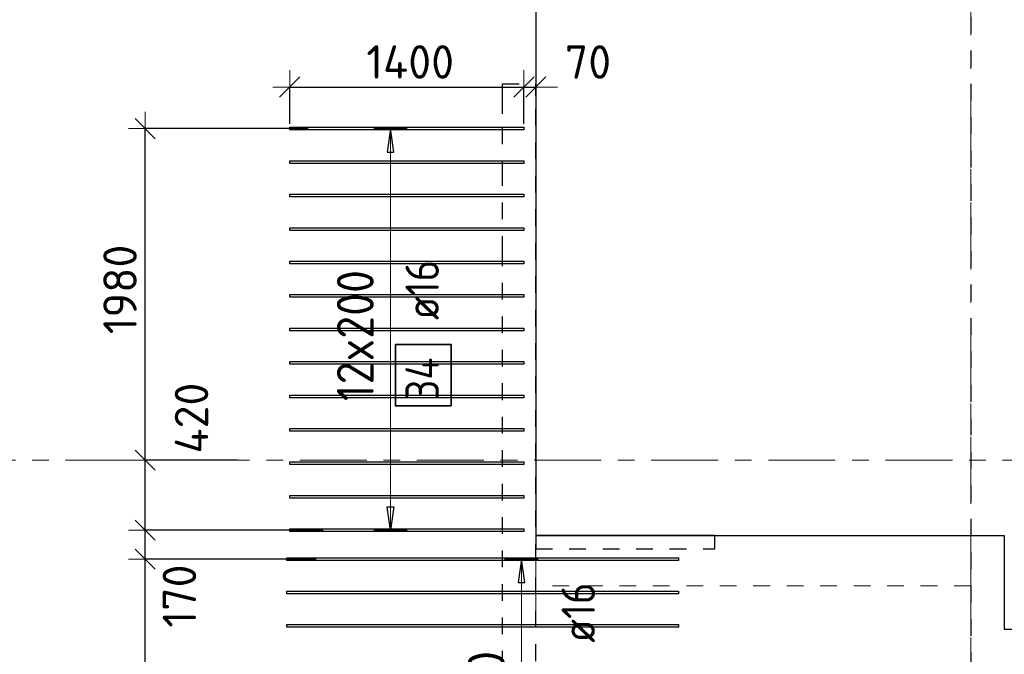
# Model space of a CAD drawing. Header units: metres. Extents: x -38 to 97, y -15 to 21.
# Tile 20 of 132: x 16 to 21.88, y 11.64 to 15.43. Entities that reach past the tile are written whole.
import ezdxf

# ---------------------------------------------------------------- set-up
doc = ezdxf.new("R2010")
doc.units = ezdxf.units.M
doc.header["$PDMODE"] = 65
for name, pattern in [('______11', [0.5, 0.4, -0.05, 0, -0.05]), ('______2', [0.0405, 0.03, -0.0105]), ('______3', [0.5, 0.4, -0.1]), ('______5', [1.1, 0.8, -0.1, 0.1, -0.1])]:
    doc.linetypes.add(name, pattern=pattern)
for name, color, linetype, lineweight in [('XR$2$Осевая линия (1)', 7, '______5', 13), ('XR$4$Балка (1)', 7, '______3', 13), ('XR$4$Перекрытие (1)', 7, 'Continuous', 35), ('XR$4$Размерная линия (1)', 7, 'Continuous', 13)]:
    doc.layers.add(name, color=color, linetype=linetype, lineweight=lineweight)
doc.layers.add('XR$4$Арм.стержн.Доп. Арм верхн.зоны Х', color=7, linetype='Continuous', lineweight=35, true_color=0x8c8cff)
doc.layers.add('XR$6$Стена_ бетон несущ.', color=7, linetype='Continuous', lineweight=70, true_color=0xb4b496)
doc.styles.add('ISOCPEUR', font='txt')
doc.dimstyles.new('DIMSTYLE_3', dxfattribs={"dimtxt": 0.2, "dimasz": 0.2, "dimexe": 0, "dimexo": 0, "dimgap": 0.1, "dimtad": 2, "dimdec": 0, "dimlfac": 1000, "dimrnd": 5, "dimzin": 12, "dimdsep": 46, "dimtxsty": 'ISOCPEUR', "dimblk1": 'ALL_ML_STRICH', "dimblk2": 'ALL_ML_STRICH', "dimsah": 1, "dimcen": 0, "dimclrd": 7, "dimclre": 256, "dimclrt": 7, "dimadec": 0, "dimazin": 0, "dimtfac": 1, "dimtdec": 0, "dimtix": 1, "dimtmove": 2, "dimatfit": 3, "dimfxl": 0, "dimtzin": 0, "dimlwd": 0, "dimlwe": -3, "dimarcsym": 0})
doc.dimstyles.new('DIMSTYLE_33', dxfattribs={"dimtxt": 0.2, "dimasz": 0.2, "dimexe": 0, "dimexo": 0, "dimgap": 0.1, "dimtad": 2, "dimdec": 0, "dimlfac": 1000, "dimrnd": 5, "dimzin": 12, "dimdsep": 46, "dimtxsty": 'ISOCPEUR', "dimblk1": 'ALL_ML_STRICH', "dimblk2": 'ALL_ML_STRICH', "dimsah": 1, "dimcen": 0, "dimclrd": 7, "dimclre": 256, "dimclrt": 7, "dimadec": 0, "dimazin": 0, "dimtfac": 1, "dimtdec": 0, "dimtix": 1, "dimtmove": 2, "dimatfit": 3, "dimfxl": 0, "dimtvp": 1.2, "dimtzin": 0, "dimlwd": 0, "dimlwe": -3, "dimarcsym": 0})
doc.dimstyles.new('DIMSTYLE_34', dxfattribs={"dimtxt": 0.2, "dimasz": 0.2, "dimexe": 0, "dimexo": 0, "dimgap": 0.1, "dimtad": 0, "dimdec": 0, "dimlfac": 1000, "dimrnd": 5, "dimzin": 12, "dimdsep": 46, "dimtxsty": 'ISOCPEUR', "dimblk1": 'ALL_ML_STRICH', "dimblk2": 'ALL_ML_STRICH', "dimsah": 1, "dimcen": 0, "dimclrd": 7, "dimclre": 256, "dimclrt": 7, "dimadec": 0, "dimazin": 0, "dimtfac": 1, "dimtdec": 0, "dimtix": 1, "dimtmove": 2, "dimatfit": 3, "dimfxl": 0, "dimtvp": 1.2, "dimtzin": 0, "dimlwd": 0, "dimlwe": -3, "dimarcsym": 0})

# ---------------------------------------------------------------- blocks, each defined once
blk = doc.blocks.new('ALL_ML_STRICH')
at = {"color": 0, "linetype": 'ByBlock', "lineweight": -2}
for p, q in [((-0.3, -0.3), (0.3, 0.3)), ((0, -0.5), (0, 0.5)), ((-1, 0), (0.5, 0))]:
    blk.add_line(p, q, dxfattribs=at)
blk = doc.blocks.new('*D339')
at = {"layer": 'DEFPOINTS', "color": 7, "linetype": 'Continuous', "lineweight": 13, "transparency": 33554687}
for p in [(17.6094, 15.0307), (17.6094, 14.7899), (19.0094, 14.7899)]:
    blk.add_point(p, dxfattribs=at)
at = {"layer": 'XR$4$Размерная линия (1)', "color": 9, "linetype": 'Continuous', "lineweight": -2, "true_color": 0xc7c7c7, "transparency": 33554687}
for p, q in [((17.6094, 14.8099), (17.6094, 15.0307)), ((19.0094, 14.8099), (19.0094, 15.0307))]:
    blk.add_line(p, q, dxfattribs=at)
at = {"layer": 'XR$4$Размерная линия (1)', "color": 7, "linetype": 'Continuous', "lineweight": -2, "transparency": 33554687}
blk.add_line((17.6094, 15.0307), (19.0094, 15.0307), dxfattribs=at)
at = {"layer": 'XR$4$Размерная линия (1)', "color": 7, "linetype": 'Continuous', "lineweight": 13, "transparency": 33554687, "xscale": 0.2, "yscale": 0.2, "zscale": 0.2, "rotation": 180}
blk.add_blockref('ALL_ML_STRICH', (17.6094, 15.0307), dxfattribs=at)
at = {"layer": 'XR$4$Размерная линия (1)', "color": 7, "linetype": 'Continuous', "lineweight": 13, "transparency": 33554687, "xscale": 0.2, "yscale": 0.2, "zscale": 0.2}
blk.add_blockref('ALL_ML_STRICH', (19.0094, 15.0307), dxfattribs=at)
at = {"layer": 'XR$4$Размерная линия (1)', "color": 7, "linetype": 'Continuous', "lineweight": 13, "transparency": 33554687, "insert": (18.3294, 15.1807), "char_height": 0.2, "width": 0.8, "attachment_point": 5, "style": 'ISOCPEUR'}
blk.add_mtext('\\A1;{1400}', dxfattribs=at)
blk = doc.blocks.new('*D340')
at = {"layer": 'DEFPOINTS', "color": 7, "linetype": 'Continuous', "lineweight": 13, "transparency": 33554687}
for p in [(19.0094, 15.0307), (19.08, 14.9559), (19.0094, 14.7899)]:
    blk.add_point(p, dxfattribs=at)
at = {"layer": 'XR$4$Размерная линия (1)', "color": 9, "linetype": 'Continuous', "lineweight": -2, "true_color": 0xc7c7c7, "transparency": 33554687}
for p, q in [((19.0094, 14.8099), (19.0094, 15.0307)), ((19.08, 14.9759), (19.08, 15.0307))]:
    blk.add_line(p, q, dxfattribs=at)
at = {"layer": 'XR$4$Размерная линия (1)', "color": 7, "linetype": 'Continuous', "lineweight": -2, "transparency": 33554687}
blk.add_line((19.0094, 15.0307), (19.08, 15.0307), dxfattribs=at)
at = {"layer": 'XR$4$Размерная линия (1)', "color": 7, "linetype": 'Continuous', "lineweight": 13, "transparency": 33554687, "xscale": 0.2, "yscale": 0.2, "zscale": 0.2}
blk.add_blockref('ALL_ML_STRICH', (19.08, 15.0307), dxfattribs=at)
at = {"layer": 'XR$4$Размерная линия (1)', "color": 7, "linetype": 'Continuous', "lineweight": 13, "transparency": 33554687, "xscale": 0.2, "yscale": 0.2, "zscale": 0.2, "rotation": 180}
blk.add_blockref('ALL_ML_STRICH', (19.0094, 15.0307), dxfattribs=at)
at = {"layer": 'XR$4$Размерная линия (1)', "color": 7, "linetype": 'Continuous', "lineweight": 13, "transparency": 33554687, "insert": (19.3919, 15.1802), "char_height": 0.2, "width": 0.4, "attachment_point": 5, "style": 'ISOCPEUR'}
blk.add_mtext('\\A1;{70}', dxfattribs=at)
blk = doc.blocks.new('*D578')
at = {"layer": 'DEFPOINTS', "color": 7, "linetype": 'Continuous', "lineweight": 13, "transparency": 33554687}
for p in [(17.7883, 12.2095), (16.7454, 10.4095), (17.7477, 10.4095)]:
    blk.add_point(p, dxfattribs=at)
at = {"layer": 'XR$4$Размерная линия (1)', "color": 9, "linetype": 'Continuous', "lineweight": -2, "true_color": 0xc7c7c7, "transparency": 33554687}
for p, q in [((17.7683, 12.2095), (16.7454, 12.2095)), ((17.7277, 10.4095), (16.7454, 10.4095))]:
    blk.add_line(p, q, dxfattribs=at)
at = {"layer": 'XR$4$Размерная линия (1)', "color": 7, "linetype": 'Continuous', "lineweight": -2, "transparency": 33554687}
blk.add_line((16.7454, 10.4095), (16.7454, 12.2095), dxfattribs=at)
at = {"layer": 'XR$4$Размерная линия (1)', "color": 7, "linetype": 'Continuous', "lineweight": 13, "transparency": 33554687, "xscale": 0.2, "yscale": 0.2, "zscale": 0.2}
for p, rotation in [((16.7454, 12.2095), 90), ((16.7454, 10.4095), 270)]:
    blk.add_blockref('ALL_ML_STRICH', p, dxfattribs=dict(at, rotation=rotation))
at = {"layer": 'XR$4$Размерная линия (1)', "color": 7, "linetype": 'Continuous', "lineweight": 13, "transparency": 33554687, "insert": (16.5954, 11.3395), "char_height": 0.2, "width": 0.8, "attachment_point": 5, "rotation": 90, "style": 'ISOCPEUR'}
blk.add_mtext('\\A1;{1800}', dxfattribs=at)
blk = doc.blocks.new('*D579')
at = {"layer": 'DEFPOINTS', "color": 7, "linetype": 'Continuous', "lineweight": 13, "transparency": 33554687}
for p in [(17.8288, 12.3819), (16.7454, 12.2095), (17.7883, 12.2095)]:
    blk.add_point(p, dxfattribs=at)
at = {"layer": 'XR$4$Размерная линия (1)', "color": 9, "linetype": 'Continuous', "lineweight": -2, "true_color": 0xc7c7c7, "transparency": 33554687}
for p, q in [((17.8088, 12.3819), (16.7454, 12.3819)), ((17.7683, 12.2095), (16.7454, 12.2095))]:
    blk.add_line(p, q, dxfattribs=at)
at = {"layer": 'XR$4$Размерная линия (1)', "color": 7, "linetype": 'Continuous', "lineweight": -2, "transparency": 33554687}
blk.add_line((16.7454, 12.2095), (16.7454, 12.3819), dxfattribs=at)
at = {"layer": 'XR$4$Размерная линия (1)', "color": 7, "linetype": 'Continuous', "lineweight": 13, "transparency": 33554687, "xscale": 0.2, "yscale": 0.2, "zscale": 0.2}
for p, rotation in [((16.7454, 12.3819), 90), ((16.7454, 12.2095), 270)]:
    blk.add_blockref('ALL_ML_STRICH', p, dxfattribs=dict(at, rotation=rotation))
at = {"layer": 'XR$4$Размерная линия (1)', "color": 7, "linetype": 'Continuous', "lineweight": 13, "transparency": 33554687, "insert": (16.9502, 11.9884), "char_height": 0.2, "width": 0.6, "attachment_point": 5, "rotation": 90, "style": 'ISOCPEUR'}
blk.add_mtext('\\A1;{170}', dxfattribs=at)
blk = doc.blocks.new('*D580')
at = {"layer": 'DEFPOINTS', "color": 7, "linetype": 'Continuous', "lineweight": 13, "transparency": 33554687}
for p in [(17.3179, 12.8), (16.7454, 12.3819), (17.8288, 12.3819)]:
    blk.add_point(p, dxfattribs=at)
at = {"layer": 'XR$4$Размерная линия (1)', "color": 9, "linetype": 'Continuous', "lineweight": -2, "true_color": 0xc7c7c7, "transparency": 33554687}
for p, q in [((17.2979, 12.8), (16.7454, 12.8)), ((17.8088, 12.3819), (16.7454, 12.3819))]:
    blk.add_line(p, q, dxfattribs=at)
at = {"layer": 'XR$4$Размерная линия (1)', "color": 7, "linetype": 'Continuous', "lineweight": -2, "transparency": 33554687}
blk.add_line((16.7454, 12.3819), (16.7454, 12.8), dxfattribs=at)
at = {"layer": 'XR$4$Размерная линия (1)', "color": 7, "linetype": 'Continuous', "lineweight": 13, "transparency": 33554687, "xscale": 0.2, "yscale": 0.2, "zscale": 0.2}
for p, rotation in [((16.7454, 12.8), 90), ((16.7454, 12.3819), 270)]:
    blk.add_blockref('ALL_ML_STRICH', p, dxfattribs=dict(at, rotation=rotation))
at = {"layer": 'XR$4$Размерная линия (1)', "color": 7, "linetype": 'Continuous', "lineweight": 13, "transparency": 33554687, "insert": (17.0226, 13.0518), "char_height": 0.2, "width": 0.6, "attachment_point": 5, "rotation": 90, "style": 'ISOCPEUR'}
blk.add_mtext('\\A1;{420}', dxfattribs=at)
blk = doc.blocks.new('*D581')
at = {"layer": 'DEFPOINTS', "color": 7, "linetype": 'Continuous', "lineweight": 13, "transparency": 33554687}
for p in [(17.7396, 14.7819), (16.7454, 12.8), (17.3179, 12.8)]:
    blk.add_point(p, dxfattribs=at)
at = {"layer": 'XR$4$Размерная линия (1)', "color": 9, "linetype": 'Continuous', "lineweight": -2, "true_color": 0xc7c7c7, "transparency": 33554687}
for p, q in [((17.7196, 14.7819), (16.7454, 14.7819)), ((17.2979, 12.8), (16.7454, 12.8))]:
    blk.add_line(p, q, dxfattribs=at)
at = {"layer": 'XR$4$Размерная линия (1)', "color": 7, "linetype": 'Continuous', "lineweight": -2, "transparency": 33554687}
blk.add_line((16.7454, 12.8), (16.7454, 14.7819), dxfattribs=at)
at = {"layer": 'XR$4$Размерная линия (1)', "color": 7, "linetype": 'Continuous', "lineweight": 13, "transparency": 33554687, "xscale": 0.2, "yscale": 0.2, "zscale": 0.2}
for p, rotation in [((16.7454, 14.7819), 90), ((16.7454, 12.8), 270)]:
    blk.add_blockref('ALL_ML_STRICH', p, dxfattribs=dict(at, rotation=rotation))
at = {"layer": 'XR$4$Размерная линия (1)', "color": 7, "linetype": 'Continuous', "lineweight": 13, "transparency": 33554687, "insert": (16.5954, 13.8209), "char_height": 0.2, "width": 0.8, "attachment_point": 5, "rotation": 90, "style": 'ISOCPEUR'}
blk.add_mtext('\\A1;{1980}', dxfattribs=at)

msp = doc.modelspace()

# ---------------------------------------------------------------- linework, layer by layer
at = {"layer": 'XR$2$Осевая линия (1)', "color": 253, "linetype": '______11', "lineweight": 13, "true_color": 0xa0a0a0, "transparency": 33554687}
for p, q in [((19.08, 7.6), (19.08, 19.78)), ((21.68, 8.34), (21.68, 19.78)), ((-2.63, 12.8), (62.6, 12.8))]:
    msp.add_line(p, q, dxfattribs=at)
at = {"layer": 'XR$4$Арм.стержн.Доп. Арм верхн.зоны Х', "color": 253, "linetype": 'Continuous', "lineweight": -3, "true_color": 0xa0a0a0, "transparency": 33554687}
for p, q in [((18.2114, 14.7819), (18.1114, 14.7819)), ((18.2114, 14.7819), (18.3114, 14.7819)), ((18.2114, 12.3819), (18.1114, 12.3819)), ((18.2114, 12.3819), (18.3114, 12.3819)), ((18.994, 12.2095), (18.894, 12.2095)), ((18.994, 12.2095), (19.094, 12.2095))]:
    msp.add_line(p, q, dxfattribs=at)
at = {"layer": 'XR$4$Арм.стержн.Доп. Арм верхн.зоны Х', "color": 7, "linetype": 'Continuous', "lineweight": 25, "transparency": 33554687}
for p, q in [((18.2114, 14.7819), (18.1914, 14.6419)), ((18.2314, 14.6419), (18.2114, 14.7819)), ((18.1914, 14.6419), (18.2314, 14.6419)), ((18.2114, 12.3819), (18.1914, 12.5219)), ((18.1914, 12.5219), (18.2314, 12.5219)), ((18.2314, 12.5219), (18.2114, 12.3819)), ((18.994, 12.2095), (18.974, 12.0695)), ((19.014, 12.0695), (18.994, 12.2095)), ((18.974, 12.0695), (19.014, 12.0695))]:
    msp.add_line(p, q, dxfattribs=at)
at = {"layer": 'XR$4$Арм.стержн.Доп. Арм верхн.зоны Х', "color": 7, "linetype": 'Continuous', "lineweight": 13, "transparency": 33554687}
for p, q in [((18.2114, 14.7819), (18.2114, 14.7819)), ((18.2114, 12.3819), (18.2114, 14.7819)), ((18.2114, 12.3819), (18.2114, 12.3819)), ((18.994, 12.2095), (18.994, 12.2095)), ((18.994, 10.4095), (18.994, 12.2095))]:
    msp.add_line(p, q, dxfattribs=at)
at = {"layer": 'XR$4$Арм.стержн.Доп. Арм верхн.зоны Х', "color": 7, "linetype": 'Continuous', "lineweight": 25, "transparency": 33554687}
for points in [[(19.0094, 14.7739), (17.6094, 14.7739), (17.6094, 14.7899), (19.0094, 14.7899), (19.0094, 14.7739)], [(19.0094, 14.5739), (17.6094, 14.5739), (17.6094, 14.5899), (19.0094, 14.5899), (19.0094, 14.5739)], [(19.0094, 14.3739), (17.6094, 14.3739), (17.6094, 14.3899), (19.0094, 14.3899), (19.0094, 14.3739)], [(19.0094, 14.1739), (17.6094, 14.1739), (17.6094, 14.1899), (19.0094, 14.1899), (19.0094, 14.1739)], [(19.0094, 13.9739), (17.6094, 13.9739), (17.6094, 13.9899), (19.0094, 13.9899), (19.0094, 13.9739)], [(19.0094, 13.7739), (17.6094, 13.7739), (17.6094, 13.7899), (19.0094, 13.7899), (19.0094, 13.7739)], [(19.0094, 13.5739), (17.6094, 13.5739), (17.6094, 13.5899), (19.0094, 13.5899), (19.0094, 13.5739)], [(19.0094, 13.3739), (17.6094, 13.3739), (17.6094, 13.3899), (19.0094, 13.3899), (19.0094, 13.3739)], [(19.0094, 13.1739), (17.6094, 13.1739), (17.6094, 13.1899), (19.0094, 13.1899), (19.0094, 13.1739)], [(19.0094, 12.9739), (17.6094, 12.9739), (17.6094, 12.9899), (19.0094, 12.9899), (19.0094, 12.9739)], [(19.0094, 12.7739), (17.6094, 12.7739), (17.6094, 12.7899), (19.0094, 12.7899), (19.0094, 12.7739)], [(19.0094, 12.5739), (17.6094, 12.5739), (17.6094, 12.5899), (19.0094, 12.5899), (19.0094, 12.5739)], [(19.0094, 12.3739), (17.6094, 12.3739), (17.6094, 12.3899), (19.0094, 12.3899), (19.0094, 12.3739)], [(19.9324, 12.2015), (17.5924, 12.2015), (17.5924, 12.2175), (19.9324, 12.2175), (19.9324, 12.2015)], [(19.9324, 12.0015), (17.5924, 12.0015), (17.5924, 12.0175), (19.9324, 12.0175), (19.9324, 12.0015)], [(19.9324, 11.8015), (17.5924, 11.8015), (17.5924, 11.8175), (19.9324, 11.8175), (19.9324, 11.8015)]]:
    msp.add_lwpolyline(points, dxfattribs=at)
at = {"layer": 'XR$4$Арм.стержн.Доп. Арм верхн.зоны Х', "color": 7, "linetype": 'Continuous', "lineweight": 35, "transparency": 33554687}
msp.add_lwpolyline([(18.5745, 13.1246), (18.5745, 13.4913), (18.2411, 13.4913), (18.2411, 13.1246), (18.5745, 13.1246)], dxfattribs=at)
at = {"layer": 'XR$4$Балка (1)', "color": 7, "linetype": '______2', "lineweight": 25, "transparency": 33554687}
for p, q in [((20.1499, 12.2702), (20.1499, 12.3502)), ((19.0799, 12.2702), (20.1499, 12.2702))]:
    msp.add_line(p, q, dxfattribs=at)
at = {"layer": 'XR$4$Перекрытие (1)', "color": 7, "linetype": 'Continuous', "lineweight": 25, "transparency": 33554687}
for p, q in [((19.08, 16.6502), (19.08, 12.3503)), ((19.0799, 12.3502), (19.0799, 12.2702)), ((20.1499, 12.3502), (19.0799, 12.3502)), ((19.08, 12.3503), (21.88, 12.3503)), ((21.88, 12.3503), (21.88, 11.7903)), ((21.88, 11.7903), (23.6503, 11.7903))]:
    msp.add_line(p, q, dxfattribs=at)
at = {"layer": 'XR$4$Перекрытие (1)', "color": 7, "linetype": '______2', "lineweight": 18, "transparency": 33554687}
for p, q in [((20.1499, 12.3502), (21.6799, 12.3502)), ((21.6799, 12.3502), (21.6799, 12.0502)), ((19.0799, 12.0502), (19.0799, 12.2702)), ((21.6799, 12.0502), (19.0799, 12.0502))]:
    msp.add_line(p, q, dxfattribs=at)
at = {"layer": 'XR$6$Стена_ бетон несущ.', "color": 253, "linetype": '______2', "lineweight": -3, "true_color": 0xa0a0a0, "transparency": 33554687}
for p, q in [((21.68, 16.45), (21.68, 10.8)), ((18.88, 15.05), (19.08, 15.05)), ((18.88, 15.05), (18.88, 15.05)), ((18.88, 15.05), (18.88, 14.97)), ((19.08, 10.8), (19.08, 15.05)), ((18.88, 14.97), (18.88, 14.79)), ((18.88, 14.79), (18.88, 14.54)), ((18.88, 14.54), (18.88, 14.14)), ((18.88, 14.14), (18.88, 14.06)), ((18.88, 14.06), (18.88, 10.8))]:
    msp.add_line(p, q, dxfattribs=at)

# ---------------------------------------------------------------- texts
at = {"layer": 'XR$4$Арм.стержн.Доп. Арм верхн.зоны Х', "color": 7, "linetype": 'Continuous', "lineweight": 13, "transparency": 33554687, "char_height": 0.22, "attachment_point": 7, "rotation": 90, "style": 'ISOCPEUR'}
for s, insert, width in [('\\W0.91;12x200', (18.1114, 13.1529), 0.979318), ('\\W0.95;9x200', (18.894, 10.9355), 0.873359)]:
    msp.add_mtext(s, dxfattribs=dict(at, insert=insert, width=width))
at = {"layer": 'XR$4$Арм.стержн.Доп. Арм верхн.зоны Х', "color": 7, "linetype": 'Continuous', "lineweight": 25, "transparency": 33554687, "char_height": 0.2, "attachment_point": 7, "rotation": 90, "style": 'ISOCPEUR'}
for s, insert, width in [('\\W0.89; ø16 ', (18.5011, 13.5246), 0.749105), ('\\W0.88;34', (18.5011, 13.158), 0.387995), ('\\W0.89; ø16 ', (19.434, 11.5957), 0.749105)]:
    msp.add_mtext(s, dxfattribs=dict(at, insert=insert, width=width))

# ---------------------------------------------------------------- dimensions: what is measured, and where the dimension line sits
at = {"layer": 'XR$4$Размерная линия (1)', "color": 7, "linetype": 'Continuous', "lineweight": 13, "transparency": 33554687}
for base, p1, p2, dimstyle, picture, middle in [((19.0094, 15.0307), (17.6094, 14.8099), (19.0094, 14.8099), 'DIMSTYLE_3', '*D339', (18.3294, 15.1807)), ((19.08, 15.0307), (19.0094, 14.8099), (19.08, 14.9759), 'DIMSTYLE_33', '*D340', (19.3919, 15.1802))]:
    dim = msp.add_linear_dim(base=base, p1=p1, p2=p2, dimstyle=dimstyle, override={"dimpost": '<>', "dimclrd": 7, "dimclre": 9, "dimclrt": 7, "dimlwd": 0, "dimlwe": 65533}, dxfattribs=at)
    dim.commit()
    dim.dimension.update_dxf_attribs({"geometry": picture, "text_midpoint": middle, "dimtype": 160})
for base, p1, p2, dimstyle, picture, middle in [((16.7454, 14.7819), (17.2979, 12.8), (17.7196, 14.7819), 'DIMSTYLE_3', '*D581', (16.5954, 13.8209)), ((16.7454, 12.8), (17.8088, 12.3819), (17.2979, 12.8), 'DIMSTYLE_34', '*D580', (17.0226, 13.0518)), ((16.7454, 12.3819), (17.7683, 12.2095), (17.8088, 12.3819), 'DIMSTYLE_34', '*D579', (16.9502, 11.9884)), ((16.7454, 12.2095), (17.7277, 10.4095), (17.7683, 12.2095), 'DIMSTYLE_3', '*D578', (16.5954, 11.3395))]:
    dim = msp.add_linear_dim(base=base, p1=p1, p2=p2, angle=90, dimstyle=dimstyle, override={"dimpost": '<>', "dimclrd": 7, "dimclre": 9, "dimclrt": 7, "dimlwd": 0, "dimlwe": 65533}, dxfattribs=at)
    dim.commit()
    dim.dimension.update_dxf_attribs({"geometry": picture, "text_midpoint": middle, "dimtype": 160})

doc.saveas('drawing.dxf')
